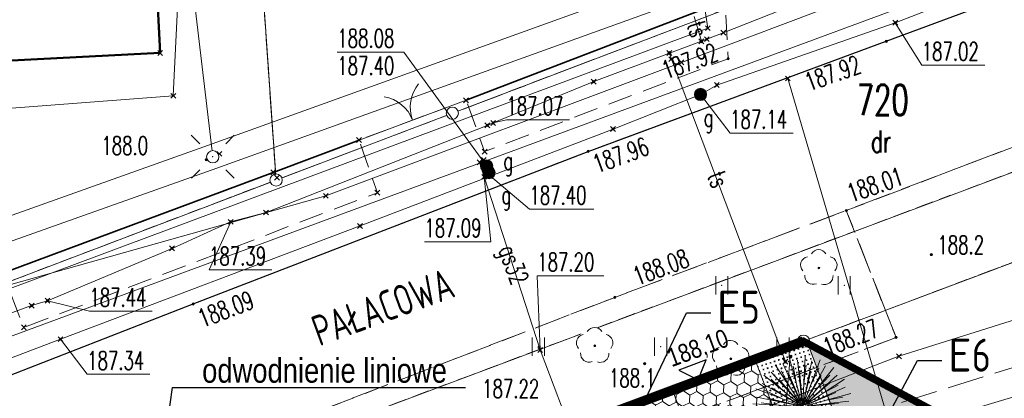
# Model space of a CAD drawing. Header units: metres. Extents: x 6498948 to 6499625, y 5676527 to 5676852.
# Tile 14 of 22: x 6499094 to 6499134, y 5676706 to 5676721. Entities that reach past the tile are written whole.
import ezdxf
from ezdxf import colors
from ezdxf.entities.mleader import LeaderData, LeaderLine
from ezdxf.enums import TextEntityAlignment as Align
from ezdxf.math import Vec2, Vec3

# ---------------------------------------------------------------- set-up
doc = ezdxf.new("R2010")
doc.units = ezdxf.units.M
for name, pattern in [('BUBS03', [1.5, 1, -0.5]), ('DASHDOT', [25.4, 12.7, -6.35, 0, -6.35]), ('L_0_03', [1, 0.5, -0.5]), ('L_0_04', [1.5, 1, -0.5]), ('L_0_06', [2, 1.5, -0.5])]:
    doc.linetypes.add(name, pattern=pattern)
doc.layers.get('0').update_dxf_attribs({"linetype": 'CONTINUOUS', "lineweight": 18})
doc.layers.add('_IE_Opisy', color=32, linetype='CONTINUOUS')
doc.layers.add('Z-KOTY', color=2, linetype='CONTINUOUS')
for name, color, linetype, lineweight in [('A-OPIS', 3, 'CONTINUOUS', 20), ('A-Ś.NOŚNA', 7, 'CONTINUOUS', 35), ('Z-DROGI', 4, 'CONTINUOUS', 18)]:
    doc.layers.add(name, color=color, linetype=linetype, lineweight=lineweight)
for name, color, linetype, lineweight, true_color in [('Z-DRZEWO', 7, 'CONTINUOUS', 5, 0x8c969d), ('Z-GRANICA DZIAŁKI', 7, 'DASHDOT', 100, 0xff2a1b), ('Z-NAWIERZCHNIE AŻUR', 7, 'CONTINUOUS', 0, 0x979392), ('Z-NAWIERZCHNIE CHODNIK', 7, 'CONTINUOUS', 0, 0x979392), ('Z-WTÓRNIK', 7, 'CONTINUOUS', 18, 0x7f868a), ('Z-ZIELEŃ', 7, 'CONTINUOUS', 0, 0x61993b)]:
    doc.layers.add(name, color=color, linetype=linetype, lineweight=lineweight, true_color=true_color)
doc.styles.add('ISOCPEUR', font='isocpeur.ttf')
doc.styles.add('OPISY_1_100_1.5', font='arial.ttf', dxfattribs={"width": 0.8, "height": 0.15})
doc.styles.add('OPISY_1_500_1.5', font='arial.ttf', dxfattribs={"width": 0.8, "height": 0.75})
doc.styles.get("Standard").update_dxf_attribs({"font": 'simplex.shx'})
doc.linetypes.add('L_0_15_SHX', pattern='A,0,-0.375,-0.75,-0.75,-0.75,-0.75,-0.75,[1,Mroczeń dz. 705_4 dcp.shx,S=0.05,R=0,X=0,Y=0],-0.75,-0.75,-0.75,-0.75,-0.375', length=7.5)

# ---------------------------------------------------------------- blocks, each defined once
blk = doc.blocks.new('L_0_02_2')
at = {"color": 0}
blk.add_point((0, 0), dxfattribs=at)
blk = doc.blocks.new('L_0_02_1')
at = {"color": 0}
blk.add_point((0, 0), dxfattribs=at)
blk = doc.blocks.new('L_2_20_3')
at = {"color": 0, "linetype": 'Continuous', "lineweight": 13}
for centre, start, end in [((-3, 0), 299.98164, 0), ((3, 0), 180, 240.01836)]:
    blk.add_arc(centre, 3, start, end, dxfattribs=at)
blk = doc.blocks.new('GEPPGD_S')
at = {"color": 0, "linetype": 'Continuous', "lineweight": 18}
blk.add_wipeout([(0, -0.5), (0.25, -0.433), (0.433, -0.25), (0.5, 0), (0.433, 0.25), (0.25, 0.433), (0, 0.5), (-0.25, 0.433), (-0.433, 0.25), (-0.5, 0), (-0.433, -0.25), (-0.25, -0.433)], dxfattribs=at)
blk.add_circle((0, 0), 0.5, dxfattribs=at)
blk = doc.blocks.new('GSPPRB')
at = {"color": 0, "linetype": 'Continuous', "lineweight": 13, "flags": 128}
for points in [[(-0.2, 0.2), (0.2, -0.2)], [(0.2, 0.2), (-0.2, -0.2)]]:
    blk.add_lwpolyline(points, dxfattribs=at)
blk = doc.blocks.new('GSPRDL')
at = {"color": 0, "linetype": 'Continuous', "lineweight": 13}
blk.add_wipeout([(0, -1.539), (0.769, -1.333), (1.333, -0.769), (1.539, 0), (1.333, 0.769), (0.769, 1.333), (0, 1.539), (-0.769, 1.333), (-1.333, 0.769), (-1.539, 0), (-1.333, -0.769), (-0.769, -1.333)], dxfattribs=at)
at = {"linetype": 'Continuous', "lineweight": 18}
blk.add_hatch(color=0, dxfattribs=at).paths.add_polyline_path([(0, -0.072, 1), (0, 0.072, 1)])
at = {"color": 0, "linetype": 'Continuous', "lineweight": 18}
blk.add_circle((0, 0), 0.0721, dxfattribs=at)
for centre, radius, start, end in [((-0.8, 0.24), 0.7, 101.63363, 222.61406), ((-0.02, 0.82), 0.68, 29.53878, 149.62087), ((0.78, 0.24), 0.7, 318.50353, 78.36637), ((-0.46, -0.64), 0.7, 175.10091, 291.50143), ((0.46, -0.66), 0.7, 249.44395, 4.89909)]:
    blk.add_arc(centre, radius, start, end, dxfattribs=at)
blk = doc.blocks.new('GSPWPN')
at = {"linetype": 'Continuous', "lineweight": 13}
blk.add_hatch(color=0, dxfattribs=at).paths.add_polyline_path([(0, -0.091, 1), (0, 0.091, 1)])
at = {"color": 0, "linetype": 'Continuous', "lineweight": 13}
blk.add_circle((0, 0), 0.0906, dxfattribs=at)
blk = doc.blocks.new('GSPWPS')
at = {"linetype": 'Continuous', "lineweight": 13}
blk.add_hatch(color=0, dxfattribs=at).paths.add_polyline_path([(0, -0.091, 1), (0, 0.091, 1)])
at = {"color": 0, "linetype": 'Continuous', "lineweight": 13}
blk.add_circle((0, 0), 0.0906, dxfattribs=at)
blk = doc.blocks.new('GSSUTR_S')
at = {"color": 0, "linetype": 'Continuous', "lineweight": 18, "flags": 128}
for points in [[(-0.5, -0.75), (-0.5, 0.75)], [(0.5, 0.75), (0.5, -0.75)]]:
    blk.add_lwpolyline(points, dxfattribs=at)
blk = doc.blocks.new('GUPELA')
at = {"color": 0, "linetype": 'Continuous', "lineweight": 18, "flags": 128}
for points in [[(-1.06, 1.06), (-1.76, 1.76)], [(1.76, 1.76), (1.06, 1.06)], [(-1.74, -1.74), (-1.06, -1.06)], [(1.06, -1.06), (1.76, -1.76)]]:
    blk.add_lwpolyline(points, dxfattribs=at)
at = {"color": 0, "linetype": 'Continuous', "lineweight": 18}
blk.add_wipeout([(0, -0.5), (0.25, -0.433), (0.433, -0.25), (0.5, 0), (0.433, 0.25), (0.25, 0.433), (0, 0.5), (-0.25, 0.433), (-0.433, 0.25), (-0.5, 0), (-0.433, -0.25), (-0.25, -0.433)], dxfattribs=at)
blk.add_circle((0, 0), 0.5, dxfattribs=at)
blk = doc.blocks.new('GUPGUT')
at = {"linetype": 'Continuous', "lineweight": 13}
blk.add_hatch(color=0, dxfattribs=at).paths.add_polyline_path([(0, -0.5, 1), (0, 0.5, 1)])
at = {"color": 0, "linetype": 'Continuous', "lineweight": 13}
blk.add_circle((0, 0), 0.5, dxfattribs=at)
blk = doc.blocks.new('GUPGZA')
at = {"linetype": 'Continuous', "lineweight": 13}
blk.add_hatch(color=0, dxfattribs=at).paths.add_polyline_path([(0, -0.5, 1), (0, 0.5, 1)])
at = {"color": 0, "linetype": 'Continuous', "lineweight": 13}
blk.add_circle((0, 0), 0.5, dxfattribs=at)
blk = doc.blocks.new('GUPPRZ_G')
at = {"linetype": 'Continuous', "lineweight": 13}
blk.add_hatch(color=0, dxfattribs=at).paths.add_polyline_path([(0, -0.091, 1), (0, 0.091, 1)])
at = {"color": 0, "linetype": 'Continuous', "lineweight": 13}
blk.add_circle((0, 0), 0.0906, dxfattribs=at)
blk = doc.blocks.new('GUPPRZ_T')
at = {"linetype": 'Continuous', "lineweight": 13}
blk.add_hatch(color=0, dxfattribs=at).paths.add_polyline_path([(0, -0.091, 1), (0, 0.091, 1)])
at = {"color": 0, "linetype": 'Continuous', "lineweight": 13}
blk.add_circle((0, 0), 0.0906, dxfattribs=at)
blk = doc.blocks.new('GUPPRZ')
at = {"linetype": 'Continuous', "lineweight": 13}
blk.add_hatch(color=0, dxfattribs=at).paths.add_polyline_path([(0, -0.124, 1), (0, 0.124, 1)])
at = {"color": 0, "linetype": 'Continuous', "lineweight": 13}
blk.add_circle((0, 0), 0.124, dxfattribs=at)
blk = doc.blocks.new('A$Ca020ca64')
for points in [[(-0.005, 0.553), (-0.048, 5)], [(-0.319, 0.431), (-2.978, 4.017)], [(-0.131, 0.248), (-2.177, 4.136)], [(-0.173, 0.517), (-1.59, 4.741)], [(-0.731, 2.185), (-1.178, 3.988)], [(0, 0), (-0.792, 4.607)], [(-0.02, 2.304), (0.112, 4.157)], [(0.02, 0.141), (0.67, 4.626)], [(0.121, 0.246), (2.067, 4.192)], [(0.168, 0.534), (1.5, 4.77)], [(0.327, 0.459), (2.9, 4.073)], [(-0.381, 0.371), (-3.348, 3.261)], [(-1.37, 1.853), (-2.352, 3.429)], [(-0.24, 0.485), (-1.605, 3.247)], [(-0.079, 0.544), (-0.523, 3.584)], [(-0.044, 0.276), (-0.507, 3.186)], [(0, 0), (0.61, 3.57)], [(0.022, 0.141), (0.503, 3.187)], [(0.127, 0.243), (1.684, 3.207)], [(0.393, 0.404), (3.261, 3.348)], [(0.453, 0.336), (4.017, 2.978)], [(0.693, 2.197), (1.391, 3.918)], [(1.338, 1.875), (2.534, 3.297)], [(-0.469, 0.231), (-4.192, 2.067)], [(-0.429, 0.306), (-4.073, 2.9)], [(-1.875, 1.338), (-3.297, 2.534)], [(-0.195, 0.2), (-2.53, 2.592)], [(-0.376, 0.376), (-2.283, 2.28)], [(0, 0), (-1.466, 2.873)], [(0, 0), (2.28, 2.283)], [(0, 0), (4.136, 2.177)], [(0.124, 0.244), (1.463, 2.875)], [(0.404, 0.394), (2.592, 2.53)], [(1.853, 1.37), (3.429, 2.352)], [(0, 0), (-4.77, 1.5)], [(-2.197, 0.693), (-3.918, 1.391)], [(-0.246, 0.129), (-3.207, 1.684)], [(-0.248, 0.126), (-2.875, 1.463)], [(0, 0), (2.873, 1.466)], [(0.238, 0.118), (3.247, 1.605)], [(0.25, 0.084), (4.741, 1.59)], [(2.185, 0.731), (3.988, 1.178)], [(-0.51, 0.074), (-4.626, 0.67)], [(-2.304, -0.02), (-4.157, 0.112)], [(-0.508, 0.087), (-3.57, 0.61)], [(0, 0), (-3.261, -3.348)], [(0, 0), (-3.187, 0.503)], [(0, 0), (-2.28, -2.283)], [(0, 0), (-2.067, -4.192)], [(0, 0), (-1.463, -2.875)], [(0, 0), (-0.503, -3.187)], [(0, 0), (3.186, 0.507)], [(0, 0), (1.466, -2.873)], [(0, 0), (3.187, -0.503)], [(0.26, 0.002), (5, 0.048)], [(0.552, 0.095), (4.607, 0.792)], [(0.553, 0.081), (3.584, 0.523)], [(2.304, 0.02), (4.157, -0.112)], [(-0.273, -0.003), (-5, -0.048)], [(-0.135, -0.045), (-4.741, -1.59)], [(-0.502, -0.086), (-4.607, -0.792)], [(-0.126, -0.067), (-4.136, -2.177)], [(-0.406, -0.301), (-4.017, -2.978)], [(-2.185, -0.731), (-3.988, -1.178)], [(-0.141, -0.021), (-3.584, -0.523)], [(-0.454, -0.224), (-3.247, -1.605)], [(-0.503, -0.08), (-3.186, -0.507)], [(-0.151, -0.213), (-2.9, -4.073)], [(-0.238, -0.121), (-2.873, -1.466)], [(-0.188, -0.184), (-2.592, -2.53)], [(-0.236, -0.449), (-1.684, -3.207)], [(-0.153, -0.486), (-1.5, -4.77)], [(-0.037, -0.254), (-0.67, -4.626)], [(-0.043, -0.253), (-0.61, -3.57)], [(0.005, -0.515), (0.048, -5)], [(0.037, -0.252), (0.523, -3.584)], [(0.04, -0.251), (0.507, -3.186)], [(0.043, -0.251), (0.792, -4.607)], [(0.063, -0.128), (1.605, -3.247)], [(0.081, -0.241), (1.59, -4.741)], [(0.208, -0.148), (4.073, -2.9)], [(0.228, -0.116), (2.875, -1.463)], [(0.229, -0.113), (4.192, -2.067)], [(0.246, -0.467), (2.177, -4.136)], [(0.255, -0.044), (3.57, -0.61)], [(0.256, -0.037), (4.626, -0.67)], [(0.317, -0.427), (2.978, -4.017)], [(0.374, -0.384), (2.53, -2.592)], [(0.379, -0.379), (2.283, -2.28)], [(0.384, -0.374), (3.348, -3.261)], [(0.482, -0.253), (3.207, -1.684)], [(0.524, -0.165), (4.77, -1.5)], [(2.197, -0.693), (3.918, -1.391)], [(-1.853, -1.37), (-3.429, -2.352)], [(-1.338, -1.875), (-2.534, -3.297)], [(1.37, -1.853), (2.352, -3.429)], [(1.875, -1.338), (3.297, -2.534)], [(-0.693, -2.197), (-1.391, -3.918)], [(0.02, -2.304), (-0.112, -4.157)], [(0.731, -2.185), (1.178, -3.988)]]:
    blk.add_lwpolyline(points)
blk = doc.blocks.new('_None')

msp = doc.modelspace()

# ---------------------------------------------------------------- hatches: boundary and pattern name
at = {"layer": 'Z-NAWIERZCHNIE CHODNIK', "linetype": 'ByBlock'}
h = msp.add_hatch(dxfattribs=at)
h.set_pattern_fill('ANGLE', color=8, scale=0.04, angle=70.5145)
h.set_pattern_definition([(70.514531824, (-32.36772, -5.76672), (-0.263397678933, 0.093198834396), [0.2032, -0.0762]), (160.514531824, (-32.36772, -5.76672), (-0.093198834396, -0.263397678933), [0.2032, -0.0762])])
h.paths.add_polyline_path([(6499088.02, 5676661.719), (6499081.153, 5676679.971), (6499105.027, 5676688.961), (6499105.308, 5676688.202), (6499107.179, 5676688.907), (6499106.898, 5676689.668), (6499113.334, 5676692.1), (6499113.619, 5676691.329), (6499116.427, 5676692.386), (6499116.141, 5676693.16), (6499121.463, 5676695.171), (6499122.72, 5676691.773), (6499126.22, 5676693.09), (6499124.974, 5676696.483), (6499135.381, 5676700.37), (6499142.247, 5676682.119)])
h.paths.add_polyline_path([(6499077.349, 5676678.54), (6499079.282, 5676679.266), (6499086.142, 5676661.032), (6499082.799, 5676659.831)])
h.paths.add_polyline_path([(6499074.42, 5676688.595), (6499077.448, 5676689.743), (6499079.221, 5676685.068), (6499075.823, 5676683.779)])
h.paths.add_polyline_path([(6499126.075, 5676708.2), (6499091.454, 5676695.218), (6499074.373, 5676688.577), (6499083.94, 5676655.916), (6499144.344, 5676678.566), (6499148.303, 5676696.158)])
h.paths.add_polyline_path([(6499126.075, 5676708.2), (6499127.846, 5676703.525), (6499089.262, 5676688.907), (6499087.489, 5676693.582)])

# ---------------------------------------------------------------- linework, layer by layer
at = {"layer": 'Z-DROGI', "color": 8, "linetype": 'Continuous'}
msp.add_lwpolyline([(6499120.611, 5676706.129), (6499117.244, 5676704.852), (6499119.017, 5676700.177), (6499122.383, 5676701.453)], close=True, dxfattribs=at)
at = {"layer": 'Z-KOTY', "color": 8}
msp.add_lwpolyline([(6499120.862, 5676706.947), (6499121.653, 5676706.556), (6499121.984, 5676707.371), (6499120.862, 5676706.947)], dxfattribs=at)
at = {"layer": 'Z-WTÓRNIK', "linetype": 'CONTINUOUS', "lineweight": 18}
for p, q in [((6499104.41, 5676714.728), (6499102.162, 5676746.997)), ((6499090.302, 5676698.47), (6499193.036, 5676737.012)), ((6499111.611, 5676717.458), (6499127.454, 5676723.492)), ((6499112.17, 5676717.99), (6499107.8, 5676716.36)), ((6499104.41, 5676714.728), (6499111.611, 5676717.458)), ((6499125.955, 5676708.136), (6499145.07, 5676715.341)), ((6499088.245, 5676708.569), (6499104.41, 5676714.728)), ((6499091.454, 5676695.218), (6499125.955, 5676708.136)), ((6499148.303, 5676696.158), (6499125.955, 5676708.136)), ((6499125.955, 5676708.136), (6499148.303, 5676696.158))]:
    msp.add_line(p, q, dxfattribs=at)
at = {"layer": 'Z-WTÓRNIK', "lineweight": 18}
for p, q in [((6499153.649, 5676734.92), (6499101.651, 5676716.151)), ((6499153.991, 5676733.98), (6499101.989, 5676715.209)), ((6499101.651, 5676716.151), (6499072.453, 5676705.771)), ((6499101.989, 5676715.209), (6499072.787, 5676704.829))]:
    msp.add_line(p, q, dxfattribs=at)
at = {"layer": 'Z-WTÓRNIK', "linetype": 'L_0_15_SHX', "lineweight": 35}
for p, q in [((6499122.76, 5676722.05), (6499112.17, 5676717.99)), ((6499107.8, 5676716.36), (6499104.29, 5676715.04)), ((6499104.29, 5676715.04), (6499093.24, 5676710.92))]:
    msp.add_line(p, q, dxfattribs=at)
at = {"layer": 'Z-WTÓRNIK', "linetype": 'CONTINUOUS', "lineweight": 35}
for p, q in [((6499122.76, 5676722.05), (6499112.17, 5676717.99)), ((6499107.8, 5676716.36), (6499104.29, 5676715.04)), ((6499104.29, 5676715.04), (6499093.24, 5676710.92))]:
    msp.add_line(p, q, dxfattribs=at)
at = {"layer": 'Z-WTÓRNIK', "linetype": 'L_0_03', "lineweight": 18, "flags": 128}
for points in [[(6499068.919, 5676747.44), (6499071.975, 5676702.693), (6499088.245, 5676708.569), (6499093.765, 5676710.672), (6499104.41, 5676714.728), (6499102.162, 5676746.997)], [(6499174.434, 5676745.97), (6499174.76, 5676741.26), (6499154.184, 5676733.67), (6499127.454, 5676723.492), (6499111.611, 5676717.458), (6499104.41, 5676714.728), (6499102.162, 5676746.997)], [(6499186.421, 5676745.751), (6499174.76, 5676741.26), (6499154.184, 5676733.67), (6499127.454, 5676723.492), (6499111.611, 5676717.458), (6499104.41, 5676714.728), (6499093.765, 5676710.672), (6499088.245, 5676708.569), (6499071.975, 5676702.693), (6499056.238, 5676696.957), (6499042.88, 5676692.08)], [(6499042.606, 5676680.458), (6499043.283, 5676680.868), (6499090.302, 5676698.47), (6499193.036, 5676737.012)], [(6499193.036, 5676737.012), (6499090.302, 5676698.47), (6499091.454, 5676695.218), (6499125.955, 5676708.136)], [(6499125.955, 5676708.136), (6499145.07, 5676715.341), (6499193.026, 5676733.239)], [(6499148.303, 5676696.158), (6499125.955, 5676708.136), (6499145.07, 5676715.341), (6499193.026, 5676733.239)], [(6499073.468, 5676637.714), (6499081.312, 5676654.933), (6499083.94, 5676655.916), (6499144.344, 5676678.566), (6499145.543, 5676683.881), (6499145.885, 5676685.412), (6499148.303, 5676696.158), (6499125.955, 5676708.136), (6499091.454, 5676695.218), (6499074.42, 5676688.596), (6499043.749, 5676678.409), (6499049.886, 5676646.161)]]:
    msp.add_lwpolyline(points, dxfattribs=at)
at = {"layer": 'Z-WTÓRNIK', "linetype": 'Continuous', "lineweight": 18, "flags": 128}
for points in [[(6499093.177, 5676719.591), (6499093.242, 5676717.637), (6499100.21, 5676718.171), (6499100.743, 5676729.258), (6499100.716, 5676732.372), (6499099.936, 5676747.026)], [(6499042.868, 5676691.589), (6499058.2, 5676696.34), (6499071.12, 5676700.78), (6499071.95, 5676700.91), (6499089.806, 5676709.14), (6499091.28, 5676709.82), (6499106.44, 5676714.08), (6499120.97, 5676719.54), (6499136.21, 5676725.28), (6499169.98, 5676738.14), (6499189.869, 5676745.688)], [(6499076.95, 5676702.2), (6499130.092, 5676721.839), (6499174.94, 5676738.48), (6499193.059, 5676745.397)], [(6499088.936, 5676737.89), (6499099.318, 5676736.866), (6499101.82, 5676715.68)], [(6499122.05, 5676720.94), (6499120.708, 5676729.736)], [(6499052.14, 5676681.24), (6499075.53, 5676689.35), (6499085.94, 5676690.84), (6499101.13, 5676696.42), (6499129.86, 5676707.52), (6499145.71, 5676712.52), (6499164.8, 5676718.55), (6499184.3, 5676725.89), (6499193.014, 5676728.913)], [(6499135.2, 5676725.43), (6499130.58, 5676723.65), (6499129.92, 5676723.42), (6499128.79, 5676723.17), (6499122.68, 5676720.75), (6499122.01, 5676720.49), (6499121.79, 5676720.4), (6499120.48, 5676719.92), (6499117.39, 5676718.75), (6499113.28, 5676717.06), (6499113.04, 5676716.96), (6499104, 5676713.4), (6499102.55, 5676713.02), (6499100.16, 5676711.93), (6499095.07, 5676709.79), (6499094.42, 5676709.59), (6499091.11, 5676708.39), (6499081.69, 5676705.04), (6499080.91, 5676704.83), (6499067.17, 5676699.84)], [(6499121.49, 5676721.41), (6499121.79, 5676720.4)], [(6499042.539, 5676677.631), (6499052.14, 5676681.24), (6499051.15, 5676683.84), (6499049.13, 5676693.7), (6499066.61, 5676700.46), (6499089.88, 5676708.93), (6499122.05, 5676720.94)], [(6499186.058, 5676719.985), (6499184.621, 5676720.832), (6499129.577, 5676704.37), (6499125.321, 5676718.878)], [(6499125.22, 5676707.3), (6499120.56, 5676719.67), (6499120.48, 5676719.92)], [(6499110.47, 5676712.202), (6499113.19, 5676712.202), (6499112.91, 5676714.86)], [(6499115.2, 5676707.78), (6499112.91, 5676714.86)], [(6499117.399, 5676713.542), (6499114.76, 5676713.542), (6499113.17, 5676714.89)]]:
    msp.add_lwpolyline(points, dxfattribs=at)
at = {"layer": 'Z-WTÓRNIK', "linetype": 'L_0_06', "lineweight": 18, "flags": 128}
for points in [[(6499174.434, 5676745.97), (6499174.76, 5676741.26), (6499154.184, 5676733.67), (6499127.454, 5676723.492), (6499111.611, 5676717.458), (6499104.41, 5676714.728), (6499102.162, 5676746.997)], [(6499042.828, 5676689.852), (6499042.91, 5676689.86), (6499053.49, 5676692.91), (6499065.65, 5676696.83), (6499077.67, 5676700.85), (6499083.7, 5676702.9), (6499101.02, 5676709.66), (6499117.16, 5676715.9), (6499129.34, 5676720.4), (6499141.59, 5676724.96), (6499152.63, 5676729.36), (6499164.16, 5676733.79), (6499176.03, 5676738.3), (6499192.72, 5676744.41), (6499193.057, 5676744.543)], [(6499193.04, 5676738.342), (6499177.95, 5676732.71), (6499165.38, 5676727.93), (6499153.19, 5676723.23), (6499143.49, 5676719.48), (6499127.708, 5676713.482), (6499118.25, 5676709.93), (6499105.99, 5676705.21), (6499095.03, 5676701.08), (6499085.62, 5676697.46), (6499072.26, 5676692.23), (6499060.76, 5676688.59), (6499046.7, 5676684.27), (6499045.16, 5676683.22), (6499044.34, 5676682.06), (6499043.75, 5676680.33), (6499043.64, 5676679.25), (6499043.94, 5676678.33), (6499044.23, 5676676.75), (6499042.509, 5676676.377)], [(6499074.58, 5676688.34), (6499063.45, 5676684.62), (6499043.94, 5676678.33), (6499043.64, 5676679.25), (6499043.75, 5676680.33), (6499044.34, 5676682.06), (6499045.16, 5676683.22), (6499046.7, 5676684.27), (6499060.76, 5676688.59), (6499072.26, 5676692.23), (6499085.62, 5676697.46), (6499084.56, 5676696.51), (6499084.83, 5676691.32), (6499129.74, 5676708.29), (6499127.708, 5676713.482), (6499143.49, 5676719.48), (6499143.68, 5676719.03), (6499145.16, 5676715.27), (6499150.07, 5676717.07), (6499150.26, 5676716.59), (6499152.3, 5676717.28), (6499154.24, 5676715.98), (6499178.31, 5676724.92), (6499180.29, 5676728.2), (6499193.025, 5676732.958)], [(6499192.961, 5676709.813), (6499177.028, 5676680.984), (6499167.435, 5676686.286), (6499157.58, 5676691.76), (6499167.78, 5676710.3), (6499177.58, 5676704.64), (6499180.96, 5676710.77), (6499178, 5676712.65), (6499178.95, 5676714.28), (6499181.88, 5676712.43), (6499188.174, 5676723.81), (6499074.58, 5676688.34)], [(6499073.468, 5676637.714), (6499081.312, 5676654.933), (6499083.94, 5676655.916), (6499144.344, 5676678.566), (6499145.543, 5676683.881), (6499145.885, 5676685.412), (6499148.303, 5676696.158), (6499125.955, 5676708.136), (6499091.454, 5676695.218), (6499074.42, 5676688.596), (6499043.749, 5676678.409), (6499049.886, 5676646.161)]]:
    msp.add_lwpolyline(points, dxfattribs=at)
at = {"layer": 'Z-WTÓRNIK', "linetype": 'Continuous', "lineweight": 13, "flags": 128}
for points in [[(6499192.152, 5676745.647), (6499191.95, 5676745.57), (6499179.3, 5676740.57), (6499171.74, 5676737.85), (6499170.17, 5676737.27), (6499168.1, 5676736.42), (6499161.03, 5676733.79), (6499158.09, 5676732.52), (6499155.88, 5676731.44), (6499140.7, 5676725.44), (6499129.71, 5676721.16), (6499122.42, 5676718.61), (6499121.75, 5676718.23), (6499118.18, 5676716.81), (6499107.84, 5676712.85), (6499095.6, 5676708.22), (6499085.21, 5676704.27), (6499074.11, 5676700.19), (6499063.67, 5676696.63), (6499051.98, 5676692.98), (6499044.37, 5676690.84), (6499042.844, 5676690.555)], [(6499133.37, 5676719.422), (6499130.79, 5676719.422), (6499129.71, 5676721.16)], [(6499125.54, 5676716.642), (6499122.96, 5676716.642), (6499121.75, 5676718.23)], [(6499116.4, 5676717.192), (6499113.82, 5676717.192), (6499113.28, 5676717.06)], [(6499113.17, 5676714.89), (6499113.11, 5676715.03), (6499113.01, 5676715.31), (6499112.9, 5676715.55), (6499112.72, 5676715.45), (6499112.91, 5676714.86), (6499115.2, 5676707.78), (6499116.68, 5676703.86), (6499118.82, 5676699.09), (6499119.06, 5676699.17), (6499119.65, 5676699.15)], [(6499104.236, 5676711.052), (6499101.67, 5676711.052), (6499102.56, 5676713.02)], [(6499099.346, 5676709.362), (6499096.78, 5676709.362), (6499095.07, 5676709.79)], [(6499099.256, 5676706.782), (6499096.69, 5676706.782), (6499095.6, 5676708.22)]]:
    msp.add_lwpolyline(points, dxfattribs=at)
at = {"layer": 'Z-WTÓRNIK', "linetype": 'L_0_04', "lineweight": 18, "flags": 128}
for points in [[(6499191.14, 5676745.665), (6499175.35, 5676739.7), (6499174.5, 5676741.32), (6499170.36, 5676739.78), (6499169.96, 5676737.67), (6499163.31, 5676735.13), (6499161.78, 5676736.58), (6499160.12, 5676735.91), (6499160.1, 5676733.88), (6499145.91, 5676728.46), (6499145.13, 5676730.42), (6499143.58, 5676729.85), (6499144.35, 5676727.88), (6499128.33, 5676721.76), (6499126.97, 5676723.69), (6499122.76, 5676722.05), (6499122.88, 5676719.69), (6499112.93, 5676715.89), (6499112.17, 5676717.99), (6499107.8, 5676716.36), (6499108.55, 5676714.21), (6499094.1, 5676708.7), (6499093.24, 5676710.92), (6499091.67, 5676710.34), (6499092.48, 5676708.08), (6499080.29, 5676703.44), (6499079.25, 5676705.67), (6499072.14, 5676703.08), (6499072.99, 5676700.84), (6499056.7, 5676695.53), (6499055.22, 5676700.77), (6499051.84, 5676699.99), (6499050.96, 5676699.73), (6499051.6, 5676695.36), (6499052.3, 5676694.18), (6499042.86, 5676691.24)], [(6499042.828, 5676689.852), (6499042.91, 5676689.86), (6499053.49, 5676692.91), (6499065.65, 5676696.83), (6499077.67, 5676700.85), (6499083.7, 5676702.9), (6499101.02, 5676709.66), (6499117.16, 5676715.9), (6499129.34, 5676720.4), (6499141.59, 5676724.96), (6499152.63, 5676729.36), (6499164.16, 5676733.79), (6499176.03, 5676738.3), (6499192.72, 5676744.41), (6499193.057, 5676744.543)]]:
    msp.add_lwpolyline(points, dxfattribs=at)
at = {"layer": 'Z-WTÓRNIK', "linetype": 'Continuous', "lineweight": 25, "flags": 128}
msp.add_lwpolyline([(6499042.828, 5676689.852), (6499042.91, 5676689.86), (6499053.49, 5676692.91), (6499065.65, 5676696.83), (6499077.67, 5676700.85), (6499083.7, 5676702.9), (6499101.02, 5676709.66), (6499117.16, 5676715.9), (6499129.34, 5676720.4), (6499141.59, 5676724.96), (6499152.63, 5676729.36), (6499164.16, 5676733.79), (6499176.03, 5676738.3), (6499192.72, 5676744.41), (6499193.057, 5676744.543)], dxfattribs=at)
at = {"layer": 'Z-WTÓRNIK', "linetype": 'Continuous', "lineweight": 50, "flags": 128}
msp.add_lwpolyline([(6499089.318, 5676728.004), (6499090.441, 5676728.164), (6499090.285, 5676731.157), (6499099.075, 5676731.608), (6499099.673, 5676719.925), (6499089.892, 5676719.422)], close=True, dxfattribs=at)
at = {"layer": 'Z-WTÓRNIK', "linetype": 'L_0_04', "lineweight": 18, "flags": 128}
msp.add_lwpolyline([(6499085.62, 5676697.46), (6499095.03, 5676701.08), (6499105.99, 5676705.21), (6499118.25, 5676709.93), (6499127.708, 5676713.482), (6499129.74, 5676708.29), (6499084.83, 5676691.32), (6499084.56, 5676696.51)], close=True, dxfattribs=at)
at = {"layer": 'Z-WTÓRNIK'}
for p in [(6499122.05, 5676720.94), (6499129.71, 5676721.16), (6499129.71, 5676721.16), (6499122.68, 5676720.75), (6499121.79, 5676720.4), (6499121.79, 5676720.4), (6499122.01, 5676720.49), (6499122.01, 5676720.49), (6499129.34, 5676720.4), (6499129.34, 5676720.4), (6499129.34, 5676720.4), (6499129.34, 5676720.4), (6499099.673, 5676719.925), (6499120.48, 5676719.92), (6499120.48, 5676719.92), (6499120.56, 5676719.67), (6499120.56, 5676719.67), (6499120.97, 5676719.54), (6499122.88, 5676719.69), (6499122.88, 5676719.69), (6499117.39, 5676718.75), (6499117.39, 5676718.75), (6499122.42, 5676718.61), (6499122.42, 5676718.61), (6499125.321, 5676718.878), (6499100.21, 5676718.171), (6499121.75, 5676718.23), (6499121.75, 5676718.23), (6499112.17, 5676717.99), (6499111.611, 5676717.458), (6499113.04, 5676716.96), (6499113.04, 5676716.96), (6499113.28, 5676717.06), (6499113.28, 5676717.06), (6499118.18, 5676716.81), (6499118.18, 5676716.81), (6499107.8, 5676716.36), (6499102.09, 5676715.8), (6499112.93, 5676715.89), (6499117.16, 5676715.9), (6499117.16, 5676715.9), (6499117.16, 5676715.9), (6499117.16, 5676715.9), (6499101.56, 5676715.56), (6499101.82, 5676715.68), (6499112.72, 5676715.45), (6499112.9, 5676715.55), (6499113.01, 5676715.31), (6499113.01, 5676715.31), (6499113.11, 5676715.03), (6499104.41, 5676714.728), (6499112.91, 5676714.86), (6499112.91, 5676714.86), (6499113.17, 5676714.89), (6499113.17, 5676714.89), (6499108.55, 5676714.21), (6499106.44, 5676714.08), (6499104, 5676713.4), (6499104, 5676713.4), (6499127.708, 5676713.482), (6499127.708, 5676713.482), (6499127.708, 5676713.482), (6499127.708, 5676713.482), (6499102.55, 5676713.02), (6499102.56, 5676713.02), (6499107.84, 5676712.85), (6499107.84, 5676712.85), (6499100.16, 5676711.93), (6499100.16, 5676711.93), (6499131.18, 5676711.68), (6499126.59, 5676711.13), (6499122.622, 5676710.419), (6499127.622, 5676710.419), (6499095.07, 5676709.79), (6499095.07, 5676709.79), (6499118.25, 5676709.93), (6499118.25, 5676709.93), (6499118.25, 5676709.93), (6499094.42, 5676709.59), (6499094.42, 5676709.59), (6499101.02, 5676709.66), (6499101.02, 5676709.66), (6499101.02, 5676709.66), (6499101.02, 5676709.66), (6499094.1, 5676708.7), (6499095.6, 5676708.22), (6499095.6, 5676708.22), (6499125.955, 5676708.136), (6499129.74, 5676708.29), (6499129.74, 5676708.29), (6499129.74, 5676708.29), (6499115.122, 5676707.919), (6499115.2, 5676707.78), (6499115.2, 5676707.78), (6499117.43, 5676707.95), (6499120.122, 5676707.919), (6499125.122, 5676707.919), (6499122.99, 5676707.42), (6499125.22, 5676707.3), (6499125.22, 5676707.3), (6499125.42, 5676707.5), (6499129.86, 5676707.52), (6499119.47, 5676707.22)]:
    msp.add_point(p, dxfattribs=at)

# ---------------------------------------------------------------- block references
at = {"layer": 'Z-WTÓRNIK', "linetype": 'Continuous', "xscale": 0.5, "yscale": 0.5, "zscale": 0.5}
for name, p in [('GSPPRB', (6499122.05, 5676720.94)), ('GSPPRB', (6499129.71, 5676721.16)), ('GUPPRZ_G', (6499129.71, 5676721.16)), ('GSPPRB', (6499122.01, 5676720.49)), ('GUPPRZ_T', (6499122.01, 5676720.49)), ('GSPPRB', (6499122.68, 5676720.75)), ('GSPPRB', (6499121.79, 5676720.4)), ('GUPPRZ', (6499121.79, 5676720.4)), ('GSPPRB', (6499099.673, 5676719.925)), ('GSPPRB', (6499120.48, 5676719.92)), ('GUPPRZ', (6499120.48, 5676719.92)), ('GSPPRB', (6499120.56, 5676719.67)), ('GSPWPS', (6499122.88, 5676719.69)), ('GUPPRZ_T', (6499120.56, 5676719.67)), ('GSPPRB', (6499120.97, 5676719.54)), ('GSPPRB', (6499125.321, 5676718.878)), ('GSPPRB', (6499117.39, 5676718.75)), ('GUPPRZ_T', (6499117.39, 5676718.75)), ('GSPPRB', (6499122.42, 5676718.61)), ('GUPPRZ_G', (6499122.42, 5676718.61)), ('GSPPRB', (6499100.21, 5676718.171)), ('GUPGUT', (6499121.75, 5676718.23)), ('GUPPRZ_G', (6499121.75, 5676718.23)), ('GSPPRB', (6499112.17, 5676717.99)), ('GSPPRB', (6499113.04, 5676716.96)), ('GUPPRZ_T', (6499113.04, 5676716.96)), ('GSPPRB', (6499113.28, 5676717.06)), ('GUPPRZ_T', (6499113.28, 5676717.06)), ('GSPPRB', (6499118.18, 5676716.81)), ('GUPPRZ_G', (6499118.18, 5676716.81)), ('GSPPRB', (6499107.8, 5676716.36)), ('GSPPRB', (6499102.09, 5676715.8)), ('GSPPRB', (6499112.93, 5676715.89)), ('GSPWPN', (6499101.56, 5676715.56)), ('GUPPRZ_G', (6499113.01, 5676715.31)), ('GUPPRZ_G', (6499112.91, 5676714.86)), ('GUPPRZ_G', (6499113.17, 5676714.89)), ('GSPPRB', (6499106.44, 5676714.08)), ('GSPPRB', (6499108.55, 5676714.21)), ('GSPPRB', (6499104, 5676713.4)), ('GUPPRZ_T', (6499104, 5676713.4)), ('GSPWPS', (6499127.708, 5676713.482)), ('GSPPRB', (6499102.55, 5676713.02)), ('GUPPRZ_T', (6499102.56, 5676713.02)), ('GSPPRB', (6499107.84, 5676712.85)), ('GUPPRZ_G', (6499107.84, 5676712.85)), ('GSPPRB', (6499100.16, 5676711.93)), ('GUPPRZ_T', (6499100.16, 5676711.93)), ('GSSUTR_S', (6499122.622, 5676710.419)), ('GSPPRB', (6499094.42, 5676709.59)), ('GSPPRB', (6499095.07, 5676709.79)), ('GUPPRZ_T', (6499095.07, 5676709.79)), ('GUPPRZ_T', (6499094.42, 5676709.59)), ('GSPPRB', (6499094.1, 5676708.7)), ('GSPPRB', (6499095.6, 5676708.22)), ('GUPPRZ_G', (6499095.6, 5676708.22)), ('GSSUTR_S', (6499115.122, 5676707.919)), ('GSSUTR_S', (6499120.122, 5676707.919)), ('GSSUTR_S', (6499125.122, 5676707.919)), ('GSPWPS', (6499129.74, 5676708.29)), ('GUPPRZ_G', (6499115.2, 5676707.78)), ('GSPPRB', (6499125.22, 5676707.3)), ('GUPPRZ_T', (6499125.22, 5676707.3)), ('GUPPRZ', (6499125.42, 5676707.5)), ('GSPPRB', (6499129.86, 5676707.52))]:
    msp.add_blockref(name, p, dxfattribs=at)
for name, p, rotation in [('GSPWPS', (6499129.34, 5676720.4), 90), ('L_2_20_3', (6499109.985, 5676717.175), 200.46), ('GSPWPS', (6499117.16, 5676715.9), 90), ('GSPPRB', (6499112.72, 5676715.45), 90), ('GUPGZA', (6499113.01, 5676715.31), 90), ('GSPPRB', (6499112.9, 5676715.55), 90), ('GSPPRB', (6499112.91, 5676714.86), 90), ('GUPGUT', (6499113.11, 5676715.03), 90), ('GSPPRB', (6499113.17, 5676714.89), 180.17), ('GSPWPN', (6499131.18, 5676711.68), 90), ('GSPWPS', (6499101.02, 5676709.66), 90), ('GSPWPS', (6499118.25, 5676709.93), 90), ('L_0_02_2', (6499125.955, 5676708.136), 331.81), ('L_0_02_1', (6499125.955, 5676708.136), 20.65), ('L_0_02_2', (6499125.955, 5676708.136), 200.53), ('L_0_02_1', (6499125.955, 5676708.136), 331.81), ('GSPPRB', (6499115.2, 5676707.78), 90), ('GSPWPN', (6499119.47, 5676707.22), 90)]:
    msp.add_blockref(name, p, dxfattribs=dict(at, rotation=rotation))

# ---------------------------------------------------------------- texts
at = {"layer": 'Z-WTÓRNIK', "lineweight": 15, "width": 0.66}
for s, rotation, p in [('ts', -73.5, (6499121.64, 5676720.905)), ('ts', -69.4, (6499122.48, 5676714.76)), ('gs32', -69.3, (6499114.12, 5676711.27))]:
    msp.add_text(s, height=0.75, rotation=rotation, dxfattribs=at).set_placement(p, align=Align.MIDDLE_CENTER)
for s, p in [('188.08', (6499106.91, 5676720.9)), ('187.02', (6499130.79, 5676720.36)), ('187.40', (6499106.91, 5676719.775)), ('187.07', (6499113.82, 5676718.13)), ('187.14', (6499122.96, 5676717.58)), ('188.0', (6499097.27, 5676716.51)), ('g', (6499113.699, 5676715.896)), ('g', (6499113.619, 5676714.499)), ('187.40', (6499114.76, 5676714.48)), ('187.09', (6499110.47, 5676713.14)), ('187.39', (6499101.67, 5676711.99)), ('187.20', (6499115.08, 5676711.75)), ('187.44', (6499096.78, 5676710.3)), ('187.34', (6499096.69, 5676707.72)), ('187.22', (6499112.83, 5676706.57))]:
    msp.add_text(s, height=0.75, dxfattribs=at).set_placement(p, align=Align.TOP_LEFT)
for s, rotation, p in [('187.92', 20, (6499120.09, 5676719.54)), ('187.92', 19.8, (6499125.93, 5676719.05)), ('g', -360, (6499121.88, 5676717.66)), ('187.96', 20.1, (6499117.27, 5676715.7)), ('188.01', -341, (6499127.66, 5676714.51)), ('188.2', -360, (6499131.43, 5676712.45)), ('188.08', 20.4, (6499118.91, 5676711.11)), ('188.09', 21, (6499101.13, 5676709.38)), ('188.27', 21.6, (6499126.67, 5676708.2))]:
    msp.add_text(s, height=0.75, rotation=rotation, dxfattribs=at).set_placement(p, align=Align.TOP_LEFT)
at = {"layer": 'Z-WTÓRNIK', "lineweight": 25, "width": 0.66}
msp.add_text('720', height=1.25, dxfattribs=at).set_placement((6499129.2, 5676718), align=Align.MIDDLE_CENTER)
at = {"layer": 'Z-WTÓRNIK', "lineweight": 18, "width": 0.66}
msp.add_text('dr', height=0.9, dxfattribs=at).set_placement((6499129.13, 5676716.3), align=Align.MIDDLE_CENTER)
at = {"layer": 'Z-WTÓRNIK', "lineweight": 25, "width": 0.66}
msp.add_text('PAŁACOWA', height=1.25, rotation=20.1, dxfattribs=at).set_placement((6499108.77, 5676709.53), align=Align.MIDDLE_CENTER)

# ---------------------------------------------------------------- leaders
at = {"layer": 'A-OPIS', "color": 8, "lineweight": 0}
ml = msp.add_multileader_mtext('Standard', dxfattribs=at)
ml.set_content('odwodnienie liniowe', color=8, style='OPISY_1_100_1.5')
ml.set_leader_properties()
ml.build(insert=Vec2(0, 0))
ml.multileader.update_dxf_attribs({"text_left_attachment_type": 6, "dogleg_length": 0.1, "arrow_head_size": 1})
ctx = ml.context
ctx.base_point, ctx.char_height, ctx.arrow_head_size, ctx.landing_gap_size, ctx.plane_origin, ctx.plane_x_axis, ctx.plane_y_axis = Vec3(6499100.888, 5676706.239), 1, 1, 0.5, Vec3(6499111.767, 5676732.908), Vec3(1, -0.000018), Vec3(0.000018, 1)
ctx.left_attachment = 6
notes = []
notes.append((ctx, [(0, (1, 1, 0), (6499100.174, 5676706.239), (1, -0.000018), 0.714, [(0, [(6499099.039, 5676698.058)], 0, [])])]))
ctx.mtext.insert, ctx.mtext.text_direction, ctx.mtext.rotation, ctx.mtext.flow_direction = Vec3(6499101.388, 5676707.439), Vec3(1, -0.000018), 6.283167, 5
for ctx, leaders in notes:
    for number, flags, end, landing, length, lines in leaders:
        leader = LeaderData()
        leader.index, (leader.has_last_leader_line, leader.has_dogleg_vector, leader.attachment_direction) = number, flags
        leader.last_leader_point, leader.dogleg_vector, leader.dogleg_length = Vec3(end), Vec3(landing), length
        for number, points, colour, breaks in lines:
            line = LeaderLine()
            line.index, line.vertices, line.color, line.breaks = number, Vec3.list(points), colors.encode_raw_color(colour), breaks
            leader.lines.append(line)
        ctx.leaders.append(leader)

# ---------------------------------------------------------------- next in the draw order: block references
at = {"layer": 'Z-WTÓRNIK', "linetype": 'Continuous', "xscale": 0.5, "yscale": 0.5, "zscale": 0.5}
for name, p in [('GEPPGD_S', (6499111.611, 5676717.458)), ('GUPELA', (6499101.82, 5676715.68)), ('GEPPGD_S', (6499104.41, 5676714.728)), ('GSPRDL', (6499126.59, 5676711.13)), ('GSPRDL', (6499117.43, 5676707.95)), ('GSPRDL', (6499122.99, 5676707.42)), ('GEPPGD_S', (6499125.955, 5676708.136))]:
    msp.add_blockref(name, p, dxfattribs=at)

# ---------------------------------------------------------------- next in the draw order: hatches: boundary and pattern name
at = {"layer": 'Z-NAWIERZCHNIE AŻUR', "transparency": 33554541, "extrusion": (0, 0, -1)}
h = msp.add_hatch(dxfattribs=at)
h.set_pattern_fill('HONEY', color=8, scale=0.1, angle=92.7384)
h.set_pattern_definition([(92.7383775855, (-315489.0568, 492585.104), (-0.297402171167, 0.462569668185), [0.3175, -0.635]), (212.7383775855, (-315489.0568, 492585.104), (-0.2518959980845, -0.488842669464), [0.3175, -0.635]), (152.7383775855, (-315489.0568, 492585.104), (-0.5492981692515, -0.026273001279), [-0.635, 0.3175])])
h.paths.add_polyline_path([(-6499117.244, 5676704.852), (-6499119.017, 5676700.177), (-6499125.749, 5676702.73), (-6499123.977, 5676707.405)])
at = {"layer": 'Z-ZIELEŃ', "linetype": 'ByBlock'}
h = msp.add_hatch(dxfattribs=at)
h.set_pattern_fill('CROSS', color=8, scale=0.02, angle=-26.8273)
h.set_pattern_definition([(333.1727299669, (-0.01058, 0.0279), (0.1706465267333, 0.056015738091), [0.0635, -0.1905]), (63.1727299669, (0.00342, -0.01476), (-0.056015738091, 0.1706465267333), [0.0635, -0.1905])])
h.paths.add_polyline_path([(6499127.843, 5676703.536), (6499126.075, 5676708.2), (6499123.977, 5676707.405), (6499125.745, 5676702.741)])
h.dxf.unprotected_set("ltscale", 0)

# ---------------------------------------------------------------- next in the draw order: linework, layer by layer
at = {"layer": 'A-Ś.NOŚNA', "color": 8, "linetype": 'BUBS03', "lineweight": 18, "const_width": 0.4}
msp.add_lwpolyline([(6499091.454, 5676695.218), (6499125.955, 5676708.136)], dxfattribs=at)
at = {"layer": 'Z-DROGI', "color": 8, "linetype": 'Continuous'}
for points in [[(6499127.847, 5676703.525), (6499126.075, 5676708.2), (6499123.977, 5676707.405), (6499125.749, 5676702.73)], [(6499123.977, 5676707.405), (6499120.611, 5676706.129), (6499122.383, 5676701.453), (6499125.749, 5676702.73)]]:
    msp.add_lwpolyline(points, close=True, dxfattribs=at)
at = {"layer": 'Z-GRANICA DZIAŁKI', "color": 8, "linetype": 'DASHDOT', "ltscale": 0.1, "const_width": 0.3}
msp.add_lwpolyline([(6499074.42, 5676688.596), (6499083.94, 5676655.916), (6499144.344, 5676678.566), (6499148.303, 5676696.158), (6499125.955, 5676708.136), (6499091.454, 5676695.218)], close=True, dxfattribs=at)
at = {"layer": 'Z-NAWIERZCHNIE CHODNIK', "color": 8, "linetype": 'ByBlock'}
msp.add_lwpolyline([(6499087.489, 5676693.582), (6499126.075, 5676708.2), (6499127.846, 5676703.525), (6499089.262, 5676688.907), (6499087.489, 5676693.582)], dxfattribs=at)
at = {"layer": 'Z-WTÓRNIK', "linetype": 'Continuous', "lineweight": 18, "flags": 128}
for points in [[(6499106.91, 5676719.962), (6499109.628, 5676719.962), (6499113.01, 5676715.31)], [(6499117.8, 5676710.812), (6499115.08, 5676710.812), (6499115.2, 5676707.78)]]:
    msp.add_lwpolyline(points, dxfattribs=at)
at = {"layer": 'Z-WTÓRNIK', "linetype": 'Continuous', "lineweight": 13, "flags": 128}
msp.add_lwpolyline([(6499122.58, 5676704.282), (6499125.146, 5676704.282), (6499125.42, 5676707.5)], dxfattribs=at)
at = {"layer": 'Z-WTÓRNIK'}
for p in [(6499101.82, 5676715.68), (6499101.82, 5676715.68), (6499104.29, 5676715.04), (6499104.45, 5676714.82)]:
    msp.add_point(p, dxfattribs=at)

# ---------------------------------------------------------------- next in the draw order: block references
at = {"layer": 'Z-DRZEWO', "color": 8, "xscale": 0.4078384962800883, "yscale": 0.4078384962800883, "zscale": 0.4078384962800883, "rotation": 68.61089825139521}
msp.add_blockref('A$Ca020ca64', (6499125.922, 5676705.467), dxfattribs=at)
at = {"layer": 'Z-WTÓRNIK', "linetype": 'Continuous', "xscale": 0.5, "yscale": 0.5, "zscale": 0.5}
for name, p in [('GSPPRB', (6499104.29, 5676715.04)), ('GSPPRB', (6499104.45, 5676714.82)), ('GSSUTR_S', (6499127.622, 5676710.419))]:
    msp.add_blockref(name, p, dxfattribs=at)

# ---------------------------------------------------------------- next in the draw order: texts
at = {"layer": 'Z-KOTY', "color": 8, "style": 'OPISY_1_500_1.5', "width": 0.8}
msp.add_text('188,10', height=0.75, rotation=20.3131, dxfattribs=at).set_placement((6499122.845, 5676708.31), align=Align.MIDDLE_RIGHT)
at = {"layer": 'Z-WTÓRNIK', "lineweight": 15, "width": 0.66}
msp.add_text('188.1', height=0.75, rotation=-360, dxfattribs=at).set_placement((6499118.01, 5676707.01), align=Align.TOP_LEFT)

# ---------------------------------------------------------------- next in the draw order: leaders
at = {"layer": '_IE_Opisy', "color": 32}
ml = msp.add_multileader_mtext('Standard', dxfattribs=at)
ml.set_content('E\\W0.8;5', color=256, style='ISOCPEUR')
ml.set_leader_properties(color=256)
ml.set_arrow_properties(name='NONE')
ml.build(insert=Vec2(0, 0))
ml.multileader.update_dxf_attribs({"text_left_attachment_type": 2, "text_right_attachment_type": 2, "dogleg_length": 1, "arrow_head_size": 2.5})
ctx = ml.context
ctx.base_point, ctx.char_height, ctx.arrow_head_size, ctx.landing_gap_size, ctx.plane_origin = Vec3(6499122.173, 5676709.299), 1.35, 2.5, 0.25, Vec3(6499198.707, 5676686.225)
ctx.left_attachment, ctx.right_attachment = 2, 2
notes = []
notes.append((ctx, [(0, (1, 1, 0), (6499121.173, 5676709.299), (1, 0), 1, [(0, [(6499118.974, 5676704.647)], 0, [])])]))
ctx.mtext.insert, ctx.mtext.width, ctx.mtext.line_spacing_factor, ctx.mtext.line_spacing_style, ctx.mtext.flow_direction = Vec3(6499122.423, 5676710.199), 18.27783, 0.8, 2, 5
ml = msp.add_multileader_mtext('Standard', dxfattribs=at)
ml.set_content('E\\W0.8;6', color=8, style='ISOCPEUR')
ml.set_leader_properties(color=256)
ml.set_arrow_properties(name='NONE')
ml.build(insert=Vec2(0, 0))
ml.multileader.update_dxf_attribs({"text_left_attachment_type": 2, "text_right_attachment_type": 2, "dogleg_length": 1, "arrow_head_size": 2.5})
ctx = ml.context
ctx.base_point, ctx.char_height, ctx.arrow_head_size, ctx.landing_gap_size, ctx.plane_origin = Vec3(6499131.615, 5676707.342), 1.35, 2.5, 0.25, Vec3(6499208.15, 5676684.268)
ctx.left_attachment, ctx.right_attachment = 2, 2
notes.append((ctx, [(0, (1, 1, 0), (6499130.615, 5676707.342), (1, 0), 1, [(0, [(6499123.205, 5676693.5)], 0, [])])]))
ctx.mtext.insert, ctx.mtext.width, ctx.mtext.line_spacing_factor, ctx.mtext.line_spacing_style, ctx.mtext.flow_direction = Vec3(6499131.865, 5676708.242), 18.27783, 0.8, 2, 5
ml = msp.add_multileader_mtext('Standard', dxfattribs=at)
ml.set_content('E\\W0.8;6', color=256, style='ISOCPEUR')
ml.set_leader_properties(color=256)
ml.set_arrow_properties(name='NONE')
ml.build(insert=Vec2(0, 0))
ml.multileader.update_dxf_attribs({"text_left_attachment_type": 2, "text_right_attachment_type": 2, "dogleg_length": 1, "arrow_head_size": 2.5})
ctx = ml.context
ctx.base_point, ctx.char_height, ctx.arrow_head_size, ctx.landing_gap_size, ctx.plane_origin = Vec3(6499131.615, 5676707.342), 1.35, 2.5, 0.25, Vec3(6499208.15, 5676684.268)
ctx.left_attachment, ctx.right_attachment = 2, 2
notes.append((ctx, [(0, (1, 1, 0), (6499130.615, 5676707.342), (1, 0), 1, [(0, [(6499123.205, 5676693.5)], 0, [])])]))
ctx.mtext.insert, ctx.mtext.width, ctx.mtext.line_spacing_factor, ctx.mtext.line_spacing_style, ctx.mtext.flow_direction = Vec3(6499131.865, 5676708.242), 18.27783, 0.8, 2, 5
for ctx, leaders in notes:
    for number, flags, end, landing, length, lines in leaders:
        leader = LeaderData()
        leader.index, (leader.has_last_leader_line, leader.has_dogleg_vector, leader.attachment_direction) = number, flags
        leader.last_leader_point, leader.dogleg_vector, leader.dogleg_length = Vec3(end), Vec3(landing), length
        for number, points, colour, breaks in lines:
            line = LeaderLine()
            line.index, line.vertices, line.color, line.breaks = number, Vec3.list(points), colors.encode_raw_color(colour), breaks
            leader.lines.append(line)
        ctx.leaders.append(leader)

doc.saveas('drawing.dxf')
